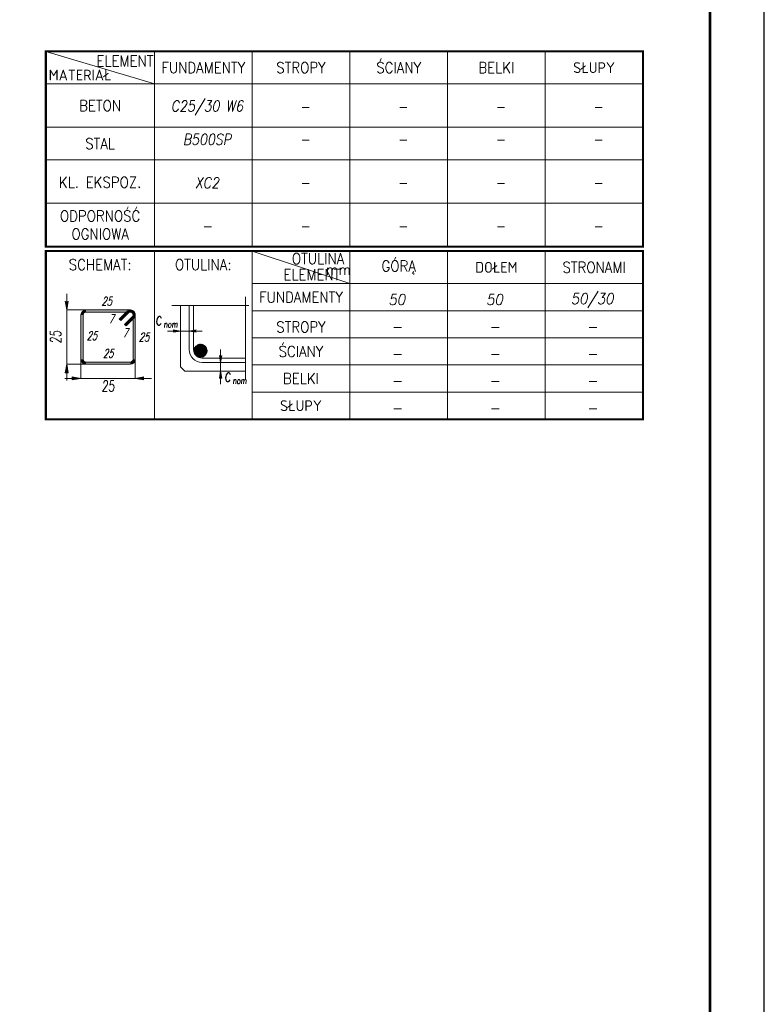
# Model space of a CAD drawing. Extents: x 72518 to 104580, y -134755 to -121361.
# Tile 42 of 47: x 99894 to 102638, y -130925 to -127296. Entities that reach past the tile are written whole.
import ezdxf
from ezdxf.enums import TextEntityAlignment as Align

# ---------------------------------------------------------------- set-up
doc = ezdxf.new("R2010")
doc.units = 0
doc.header["$LTSCALE"] = 5
doc.header["$MEASUREMENT"] = 0
doc.linetypes.add('KRESKOWA', pattern=[19.05, 12.7, -6.35])
doc.layers.add('_FORMATKA', color=8, linetype='Continuous', lineweight=15, plot=False)
for name, color, linetype, lineweight in [('_RAMKA', 7, 'Continuous', 35), ('AutoCAD_Structural_Detailing_pręt wyrzucony', 7, 'Continuous', 13), ('PS_DIM', 4, 'Continuous', 13), ('PS_TEXT', 3, 'Continuous', 13)]:
    doc.layers.add(name, color=color, linetype=linetype, lineweight=lineweight)
doc.styles.add('r-simplex', font='simplex.shx', dxfattribs={"width": 0.9})
doc.styles.add('SPK', font='simplex.shx', dxfattribs={"width": 0.7, "oblique": 15})
doc.styles.add('SPK Zestawienia', font='simplex.shx', dxfattribs={"width": 0.7, "oblique": 15, "height": 40})

# ---------------------------------------------------------------- blocks, each defined once
blk = doc.blocks.new('*U17')
at = {"layer": '_FORMATKA', "lineweight": -3}
blk.add_lwpolyline([(-1500, 0), (0, 0), (0, 594), (-1500, 594)], close=True, dxfattribs=at)
at = {"layer": '_RAMKA', "lineweight": -3, "const_width": 0.5}
blk.add_lwpolyline([(-1470, 10), (-10, 10), (-10, 584), (-1470, 584)], close=True, dxfattribs=at)
blk = doc.blocks.new('tabela')
at = {"layer": 'AutoCAD_Structural_Detailing_pręt wyrzucony'}
for points in [[(6196.7, -136812.2), (6188.7, -136812.2, -0.414213), (6206.7, -136794.2), (6206.7, -136802.2, 0.414213)], [(6206.7, -136794.2), (6370.7, -136794.2), (6370.7, -136802.2), (6206.7, -136802.2)], [(6329.7, -136827.7), (6358, -136799.4), (6363.6, -136805.1), (6335.3, -136833.4)], [(6363.6, -136805.1), (6358, -136799.4, -0.668179), (6388.7, -136812.2), (6380.7, -136812.2, 0.668179)], [(6370.7, -136802.2), (6370.7, -136794.2, -0.668179), (6383.4, -136824.9), (6377.8, -136819.2, 0.668179)], [(6188.7, -136976.2), (6188.7, -136812.2), (6196.7, -136812.2), (6196.7, -136976.2)], [(6383.4, -136824.9), (6355.1, -136853.2), (6349.5, -136847.5), (6377.8, -136819.2)], [(6388.7, -136812.2), (6388.7, -136976.2), (6380.7, -136976.2), (6380.7, -136812.2)], [(6206.7, -136986.2), (6206.7, -136994.2, -0.414214), (6188.7, -136976.2), (6196.7, -136976.2, 0.414214)], [(6380.7, -136976.2), (6388.7, -136976.2, -0.414214), (6370.7, -136994.2), (6370.7, -136986.2, 0.414214)], [(6370.7, -136994.2), (6206.7, -136994.2), (6206.7, -136986.2), (6370.7, -136986.2)]]:
    blk.add_hatch(color=6, dxfattribs=at).paths.add_polyline_path(points, flags=0)
at = {"layer": 'PS_TEXT'}
h = blk.add_hatch(color=8, dxfattribs=at)
h.dxf.hatch_style = 1
h.paths.add_polyline_path([(6136.4, -136794.2), (6142, -136762.3), (6136.4, -136762.3)])
h.paths.add_polyline_path([(6136.4, -136794.2), (6136.4, -136762.3), (6130.8, -136762.3)])
h = blk.add_hatch(color=8, dxfattribs=at)
h.dxf.hatch_style = 1
h.paths.add_polyline_path([(6555.4, -136872), (6529.9, -136876.5), (6529.9, -136872)])
h.paths.add_polyline_path([(6555.4, -136872), (6529.9, -136872), (6529.9, -136867.5)])
h = blk.add_hatch(color=8, dxfattribs=at)
h.dxf.hatch_style = 1
h.paths.add_polyline_path([(6587.4, -136872), (6612.9, -136876.5), (6612.9, -136872)])
h.paths.add_polyline_path([(6587.4, -136872), (6612.9, -136872), (6612.9, -136867.5)])
h = blk.add_hatch(dxfattribs=at)
h.set_pattern_fill('ANSI32', color=8, scale=0.32)
h.set_pattern_definition([(45, (32702.7694, -150542.6457), (-2.15526147, 2.15526147), []), (45, (32704.2062, -150542.6457), (-2.15526147, 2.15526147), [])])
h.paths.add_polyline_path([(6653.3, -136944.2, 1), (6605.3, -136944.2, 1)])
h = blk.add_hatch(color=8, dxfattribs=at)
h.dxf.hatch_style = 1
h.paths.add_polyline_path([(6703.2, -136987.8), (6707.7, -136962.3), (6703.2, -136962.3)])
h.paths.add_polyline_path([(6703.2, -136987.8), (6703.2, -136962.3), (6698.7, -136962.3)])
h = blk.add_hatch(color=8, dxfattribs=at)
h.dxf.hatch_style = 1
h.paths.add_polyline_path([(6136.4, -136994.2), (6142, -137026.1), (6136.4, -137026.1)])
h.paths.add_polyline_path([(6136.4, -136994.2), (6136.4, -137026.1), (6130.8, -137026.1)])
h = blk.add_hatch(color=8, dxfattribs=at)
h.dxf.hatch_style = 1
h.paths.add_polyline_path([(6703.2, -137019.8), (6707.7, -137045.3), (6703.2, -137045.3)])
h.paths.add_polyline_path([(6703.2, -137019.8), (6703.2, -137045.3), (6698.7, -137045.3)])
h = blk.add_hatch(color=8, dxfattribs=at)
h.dxf.hatch_style = 1
h.paths.add_polyline_path([(6188.7, -137046.5), (6156.8, -137052.1), (6156.8, -137046.5)])
h.paths.add_polyline_path([(6188.7, -137046.5), (6156.8, -137046.5), (6156.8, -137040.8)])
h = blk.add_hatch(color=8, dxfattribs=at)
h.dxf.hatch_style = 1
h.paths.add_polyline_path([(6388.7, -137046.5), (6420.6, -137052.1), (6420.6, -137046.5)])
h.paths.add_polyline_path([(6388.7, -137046.5), (6420.6, -137046.5), (6420.6, -137040.8)])
at = {"layer": 'AutoCAD_Structural_Detailing_pręt wyrzucony', "color": 6}
for p, q in [((6206.7, -136794.2), (6370.7, -136794.2)), ((6329.7, -136827.7), (6358, -136799.4)), ((6188.7, -136976.2), (6188.7, -136812.2)), ((6196.7, -136976.2), (6196.7, -136812.2)), ((6206.7, -136802.2), (6370.7, -136802.2)), ((6329.7, -136827.7), (6335.3, -136833.4)), ((6335.3, -136833.4), (6363.6, -136805.1)), ((6377.8, -136819.2), (6349.5, -136847.5)), ((6383.4, -136824.9), (6355.1, -136853.2)), ((6380.7, -136812.2), (6380.7, -136976.2)), ((6388.7, -136812.2), (6388.7, -136976.2)), ((6355.1, -136853.2), (6349.5, -136847.5)), ((6370.7, -136986.2), (6206.7, -136986.2)), ((6370.7, -136994.2), (6206.7, -136994.2))]:
    blk.add_line(p, q, dxfattribs=at)
for centre, radius, start, end in [((6206.7, -136812.2), 18, 90.0002, 180), ((6370.7, -136812.2), 18, 0, 135), ((6370.7, -136812.2), 18, 315.0002, 90.0002), ((6206.7, -136812.2), 10, 90.0002, 180), ((6370.7, -136812.2), 10, 0, 135), ((6370.7, -136812.2), 10, 315.0002, 90.0002), ((6206.7, -136976.2), 18, 180, 270), ((6206.7, -136976.2), 10, 180, 270), ((6370.7, -136976.2), 18, 270, 0), ((6370.7, -136976.2), 10, 270, 0)]:
    blk.add_arc(centre, radius, start, end, dxfattribs=at)
at = {"layer": 'PS_TEXT', "color": 7}
for p, q in [((6459.3, -136577), (6459.3, -137197)), ((6819.3, -136577), (6819.3, -137197)), ((6819.3, -136577), (7179.3, -136697)), ((7179.3, -137197), (7179.3, -136577)), ((7539.3, -137197), (7539.3, -136577)), ((7899.3, -137197), (7899.3, -136577)), ((6819.3, -136697), (8259.3, -136697)), ((6819.3, -136797), (8259.3, -136797)), ((6819.3, -136897), (8259.3, -136897)), ((6819.3, -136997), (8259.3, -136997)), ((6819.3, -137097), (8259.3, -137097))]:
    blk.add_line(p, q, dxfattribs=at)
at = {"layer": 'PS_TEXT', "color": 8}
for p, q in [((6130.8, -136762.3), (6136.4, -136794.2)), ((6130.8, -136762.3), (6136.4, -136794.2)), ((6136.4, -136734.2), (6136.4, -137054.2)), ((6142, -136762.3), (6136.4, -136794.2)), ((6142, -136762.3), (6136.4, -136794.2)), ((6211.2, -136794.2), (6136.4, -136794.2)), ((6603.4, -136939.8), (6603.4, -136777.7)), ((6635.4, -136872), (6507.4, -136872)), ((6529.9, -136867.5), (6555.4, -136872)), ((6529.9, -136876.5), (6529.9, -136867.5)), ((6529.9, -136867.5), (6555.4, -136872)), ((6529.9, -136876.5), (6555.4, -136872)), ((6529.9, -136876.5), (6555.4, -136872)), ((6612.9, -136867.5), (6587.4, -136872)), ((6612.9, -136876.5), (6587.4, -136872)), ((6703.2, -136939.8), (6703.2, -137067.8)), ((6188.7, -136971.7), (6188.7, -137046.5)), ((6388.7, -136971.7), (6388.7, -137046.5)), ((6635.4, -136971.8), (6794.7, -136971.8)), ((6698.7, -136962.3), (6703.2, -136987.8)), ((6698.7, -136962.3), (6703.2, -136987.8)), ((6707.7, -136962.3), (6703.2, -136987.8)), ((6707.7, -136962.3), (6703.2, -136987.8)), ((6130.8, -137026.1), (6136.4, -136994.2)), ((6130.8, -137026.1), (6136.4, -136994.2)), ((6130.8, -137026.1), (6136.4, -136994.2)), ((6142, -137026.1), (6136.4, -136994.2)), ((6142, -137026.1), (6136.4, -136994.2)), ((6142, -137026.1), (6136.4, -136994.2)), ((6211.2, -136994.2), (6136.4, -136994.2)), ((6698.7, -137045.3), (6703.2, -137019.8)), ((6698.7, -137045.3), (6703.2, -137019.8)), ((6698.7, -137045.3), (6703.2, -137019.8)), ((6707.7, -137045.3), (6703.2, -137019.8)), ((6707.7, -137045.3), (6703.2, -137019.8)), ((6707.7, -137045.3), (6703.2, -137019.8)), ((6448.7, -137046.5), (6128.7, -137046.5)), ((6130.8, -137026.1), (6142, -137026.1)), ((6142, -137026.1), (6130.8, -137026.1)), ((6156.8, -137040.8), (6188.7, -137046.5)), ((6156.8, -137040.8), (6156.8, -137052.1)), ((6156.8, -137040.8), (6188.7, -137046.5)), ((6156.8, -137052.1), (6156.8, -137040.8)), ((6156.8, -137040.8), (6188.7, -137046.5)), ((6156.8, -137052.1), (6188.7, -137046.5)), ((6156.8, -137052.1), (6188.7, -137046.5)), ((6156.8, -137052.1), (6188.7, -137046.5)), ((6420.6, -137040.8), (6388.7, -137046.5)), ((6420.6, -137040.8), (6388.7, -137046.5)), ((6420.6, -137052.1), (6388.7, -137046.5)), ((6420.6, -137052.1), (6388.7, -137046.5)), ((6698.7, -137045.3), (6707.7, -137045.3)), ((6707.7, -137045.3), (6698.7, -137045.3))]:
    blk.add_line(p, q, dxfattribs=at)
at = {"layer": 'PS_TEXT', "color": 8, "linetype": 'KRESKOWA', "ltscale": 0.02}
for p, q in [((6794.7, -136745.7), (6794.7, -137051.8)), ((6523.4, -136777.7), (6806.7, -136777.7))]:
    blk.add_line(p, q, dxfattribs=at)
at = {"layer": 'PS_TEXT', "color": 4}
for p, q in [((6555.4, -137003.8), (6555.4, -136777.7)), ((6587.4, -136939.8), (6587.4, -136777.7)), ((6555.4, -137003.8), (6571.4, -137019.8)), ((6571.4, -137019.8), (6794.7, -137019.8)), ((6635.4, -136987.8), (6794.7, -136987.8))]:
    blk.add_line(p, q, dxfattribs=at)
at = {"layer": 'PS_TEXT', "color": 51, "const_width": 8}
blk.add_lwpolyline([(6059.3, -137197), (8259.3, -137197), (8259.3, -136577), (6059.3, -136577)], close=True, dxfattribs=at)
at = {"layer": 'PS_TEXT', "color": 8}
blk.add_circle((6629.3, -136944.2), 24, dxfattribs=at)
at = {"layer": 'PS_TEXT', "color": 4}
blk.add_arc((6635.4, -136939.8), 48, 180, 270, dxfattribs=at)
at = {"layer": 'PS_TEXT', "color": 8}
blk.add_arc((6635.4, -136939.8), 32, 180, 270, dxfattribs=at)
at = {"layer": 'PS_DIM', "style": 'r-simplex', "oblique": 10, "width": 0.9, "flags": 4}
for tag, p in [('GÓRĄ', (7352.2, -136755.5)), ('DOŁEM', (7712.2, -136755.5)), ('STRONAMI', (8072.2, -136755.5)), ('GÓRĄ', (7352.2, -136855.5)), ('DOŁEM', (7712.2, -136855.5)), ('STRONAMI', (8072.2, -136855.5)), ('GÓRĄ', (7352.2, -136955.5)), ('DOŁEM', (7712.2, -136955.5)), ('STRONAMI', (8072.2, -136955.5)), ('GÓRĄ', (7352.2, -137055.5)), ('DOŁEM', (7712.2, -137055.5)), ('STRONAMI', (8072.2, -137055.5)), ('GÓRĄ', (7352.2, -137155.5)), ('DOŁEM', (7712.2, -137155.5)), ('STRONAMI', (8072.2, -137155.5))]:
    blk.add_attdef(tag, text='', height=40, dxfattribs=at).set_placement(p, align=Align.MIDDLE)
at = {"layer": 'PS_TEXT', "color": 4, "oblique": 5, "width": 0.7}
for s, height, style, p in [('c', 48, 'SPK Zestawienia', (6474.9, -136826.5)), ('nom', 24, 'SPK Zestawienia', (6519.5, -136847)), ('25', 40, 'SPK', (6288.7, -137074.6)), ('c', 48, 'SPK Zestawienia', (6728.9, -137034.4)), ('nom', 24, 'SPK Zestawienia', (6773.5, -137054.8))]:
    blk.add_text(s, height=height, dxfattribs=dict(at, style=style)).set_placement(p, align=Align.MIDDLE_CENTER)
at = {"layer": 'PS_TEXT', "color": 4, "style": 'SPK', "oblique": 5, "width": 0.7}
blk.add_text('25', height=40, rotation=90, dxfattribs=at).set_placement((6095.2, -136894.2), align=Align.MIDDLE_CENTER)
at = {"layer": 'PS_TEXT', "color": 51, "char_height": 40, "attachment_point": 5, "style": 'r-simplex'}
for s, insert, width in [('OTULINA ', (7062.2, -136604.7), 360), ('SCHEMAT:', (6259.3, -136627), 400), ('OTULINA:', (6639.3, -136627), 400), ('GÓRĄ', (7359.3, -136637), 360), ('DOŁEM', (7719.3, -136637), 360), ('STRONAMI', (8079.3, -136637), 360), ('ELEMENT', (7039.3, -136664.1), 400), ('mm', (7137.2, -136645.1), 380), ('FUNDAMENTY', (6999.3, -136747), 360), ('STROPY', (6999.3, -136857), 360), ('ŚCIANY', (6999.3, -136947), 360), ('BELKI', (6999.3, -137047), 360), ('SŁUPY', (6999.3, -137147), 360)]:
    blk.add_mtext(s, dxfattribs=dict(at, insert=insert, width=width))
at = {"layer": 'PS_TEXT', "color": 4, "char_height": 32, "width": 247.975, "attachment_point": 5, "style": 'SPK'}
for s, insert in [('25', (6283.4, -136762.2)), ('7', (6300.7, -136826.5)), ('25', (6228.7, -136888.9)), ('7', (6352.5, -136877.9)), ('25', (6420.7, -136894.2)), ('25', (6288.7, -136954.2))]:
    blk.add_mtext(s, dxfattribs=dict(at, insert=insert))
blk = doc.blocks.new('tabela_1')
at = {"layer": 'PS_TEXT', "color": 7}
for p, q in [((6059.3, -135817), (6459.3, -135937)), ((6459.3, -135817), (6459.3, -136537)), ((6819.3, -135817), (6819.3, -136537)), ((7179.3, -135817), (7179.3, -136537)), ((7539.3, -135817), (7539.3, -136537)), ((7899.3, -135817), (7899.3, -136537)), ((6059.3, -135937), (8259.3, -135937)), ((6059.3, -136097), (8259.3, -136097)), ((6059.3, -136217), (8259.3, -136217)), ((6179.3, -136217), (8259.3, -136217)), ((6059.3, -136377), (8259.3, -136377))]:
    blk.add_line(p, q, dxfattribs=at)
at = {"layer": 'PS_TEXT', "color": 51, "const_width": 8}
blk.add_lwpolyline([(6059.3, -136537), (8259.3, -136537), (8259.3, -135817), (6059.3, -135817)], close=True, dxfattribs=at)
at = {"layer": 'PS_TEXT', "color": 7}
blk.add_point((7899.3, -135937), dxfattribs=at)
at = {"layer": 'PS_DIM', "style": 'r-simplex', "oblique": 10, "width": 0.85, "flags": 4}
for tag, p in [('BETON', (6653.3, -136021.7)), ('BETON', (7013.3, -136021.7)), ('BETON', (7373.3, -136021.7)), ('BETON', (7733.3, -136021.7)), ('BETON', (8093.3, -136021.7)), ('STAL', (6653.3, -136141.7)), ('STAL', (7013.3, -136141.7)), ('STAL', (7373.3, -136141.7)), ('STAL', (7733.3, -136141.7)), ('STAL', (8093.3, -136141.7)), ('KL.', (6653.3, -136301.7)), ('KL.', (7013.3, -136301.7)), ('KL', (7373.3, -136301.7)), ('KL.', (7733.3, -136301.7)), ('KL.', (8093.3, -136301.7)), ('REI', (6653.3, -136461.7)), ('REI', (7013.3, -136461.7)), ('REI', (7373.3, -136461.7)), ('REI', (7733.3, -136461.7)), ('REI', (8093.3, -136461.7))]:
    blk.add_attdef(tag, text='', height=40, dxfattribs=at).set_placement(p, align=Align.MIDDLE)
at = {"layer": 'PS_TEXT', "color": 51, "char_height": 40, "attachment_point": 5, "style": 'r-simplex'}
for s, insert, width in [('ELEMENT', (6350.9, -135852.4), 400), ('FUNDAMENTY', (6639.3, -135877), 360), ('STROPY', (6999.3, -135877), 360), ('ŚCIANY', (7359.3, -135877), 360), ('BELKI', (7719.3, -135877), 360), ('SŁUPY', (8079.3, -135877), 360), ('MATERIAŁ', (6185.6, -135904.4), 400), ('BETON', (6259.3, -136017), 400), ('STAL', (6259.3, -136157), 400), ('KL. EKSPOZ.', (6259.3, -136299.7), 400), ('ODPORNOŚĆ\\POGNIOWA', (6259.3, -136457), 400)]:
    blk.add_mtext(s, dxfattribs=dict(at, insert=insert, width=width))

msp = doc.modelspace()

# ---------------------------------------------------------------- block references
at = {"layer": 'PS_DIM', "xscale": 20, "yscale": 20, "zscale": 20}
msp.add_blockref('*U17', (102637.67, -134754.9), dxfattribs=at)
at = {"layer": 'PS_DIM'}
ref = msp.add_blockref('tabela_1', (93931.5, 8404.74), dxfattribs=at)
ref.add_attrib('BETON', 'C25/30 W6', dxfattribs={"height": 40, "style": 'r-simplex', "oblique": 10, "width": 0.85}).set_placement((100584.76, -127616.93), align=Align.MIDDLE)
ref.add_attrib('STAL', 'B500SP', dxfattribs={"height": 40, "style": 'r-simplex', "oblique": 10, "width": 0.85}).set_placement((100584.76, -127736.93), align=Align.MIDDLE)
ref.add_attrib('KL.', 'XC2', dxfattribs={"height": 40, "style": 'r-simplex', "oblique": 10, "width": 0.85}).set_placement((100584.76, -127896.93), align=Align.MIDDLE)
ref.add_attrib('REI', '-', dxfattribs={"height": 40, "style": 'r-simplex', "oblique": 10, "width": 0.85}).set_placement((100584.76, -128056.93), align=Align.MIDDLE)
ref.add_attrib('BETON', '-', dxfattribs={"height": 40, "style": 'r-simplex', "oblique": 10, "width": 0.85}).set_placement((100944.76, -127616.93), align=Align.MIDDLE)
ref.add_attrib('STAL', '-', dxfattribs={"height": 40, "style": 'r-simplex', "oblique": 10, "width": 0.85}).set_placement((100944.76, -127736.93), align=Align.MIDDLE)
ref.add_attrib('KL.', '-', dxfattribs={"height": 40, "style": 'r-simplex', "oblique": 10, "width": 0.85}).set_placement((100944.76, -127896.93), align=Align.MIDDLE)
ref.add_attrib('REI', '-', dxfattribs={"height": 40, "style": 'r-simplex', "oblique": 10, "width": 0.85}).set_placement((100944.76, -128056.93), align=Align.MIDDLE)
ref.add_attrib('BETON', '-', dxfattribs={"height": 40, "style": 'r-simplex', "oblique": 10, "width": 0.85}).set_placement((101304.76, -127616.93), align=Align.MIDDLE)
ref.add_attrib('STAL', '-', dxfattribs={"height": 40, "style": 'r-simplex', "oblique": 10, "width": 0.85}).set_placement((101304.76, -127736.93), align=Align.MIDDLE)
ref.add_attrib('KL', '-', dxfattribs={"height": 40, "style": 'r-simplex', "oblique": 10, "width": 0.85}).set_placement((101304.76, -127896.93), align=Align.MIDDLE)
ref.add_attrib('REI', '-', dxfattribs={"height": 40, "style": 'r-simplex', "oblique": 10, "width": 0.85}).set_placement((101304.76, -128056.93), align=Align.MIDDLE)
ref.add_attrib('BETON', '-', dxfattribs={"height": 40, "style": 'r-simplex', "oblique": 10, "width": 0.85}).set_placement((101664.76, -127616.93), align=Align.MIDDLE)
ref.add_attrib('STAL', '-', dxfattribs={"height": 40, "style": 'r-simplex', "oblique": 10, "width": 0.85}).set_placement((101664.76, -127736.93), align=Align.MIDDLE)
ref.add_attrib('KL.', '-', dxfattribs={"height": 40, "style": 'r-simplex', "oblique": 10, "width": 0.85}).set_placement((101664.76, -127896.93), align=Align.MIDDLE)
ref.add_attrib('REI', '-', dxfattribs={"height": 40, "style": 'r-simplex', "oblique": 10, "width": 0.85}).set_placement((101664.76, -128056.93), align=Align.MIDDLE)
ref.add_attrib('BETON', '-', dxfattribs={"height": 40, "style": 'r-simplex', "oblique": 10, "width": 0.85}).set_placement((102024.76, -127616.93), align=Align.MIDDLE)
ref.add_attrib('STAL', '-', dxfattribs={"height": 40, "style": 'r-simplex', "oblique": 10, "width": 0.85}).set_placement((102024.76, -127736.93), align=Align.MIDDLE)
ref.add_attrib('KL.', '-', dxfattribs={"height": 40, "style": 'r-simplex', "oblique": 10, "width": 0.85}).set_placement((102024.76, -127896.93), align=Align.MIDDLE)
ref.add_attrib('REI', '-', dxfattribs={"height": 40, "style": 'r-simplex', "oblique": 10, "width": 0.85}).set_placement((102024.76, -128056.93), align=Align.MIDDLE)
ref = msp.add_blockref('tabela', (93931.5, 8428.49), dxfattribs=at)
ref.add_attrib('GÓRĄ', '50', dxfattribs={"height": 40, "style": 'r-simplex', "oblique": 10, "width": 0.9}).set_placement((101283.74, -128326.99), align=Align.MIDDLE)
ref.add_attrib('DOŁEM', '50', dxfattribs={"height": 40, "style": 'r-simplex', "oblique": 10, "width": 0.9}).set_placement((101643.74, -128326.99), align=Align.MIDDLE)
ref.add_attrib('STRONAMI', '50/30', dxfattribs={"height": 40, "style": 'r-simplex', "oblique": 10, "width": 0.9}).set_placement((102003.74, -128326.99), align=Align.MIDDLE)
ref.add_attrib('GÓRĄ', '-', dxfattribs={"height": 40, "style": 'r-simplex', "oblique": 10, "width": 0.9}).set_placement((101283.74, -128426.99), align=Align.MIDDLE)
ref.add_attrib('DOŁEM', '-', dxfattribs={"height": 40, "style": 'r-simplex', "oblique": 10, "width": 0.9}).set_placement((101643.74, -128426.99), align=Align.MIDDLE)
ref.add_attrib('STRONAMI', '-', dxfattribs={"height": 40, "style": 'r-simplex', "oblique": 10, "width": 0.9}).set_placement((102003.74, -128426.99), align=Align.MIDDLE)
ref.add_attrib('GÓRĄ', '-', dxfattribs={"height": 40, "style": 'r-simplex', "oblique": 10, "width": 0.9}).set_placement((101283.74, -128526.99), align=Align.MIDDLE)
ref.add_attrib('DOŁEM', '-', dxfattribs={"height": 40, "style": 'r-simplex', "oblique": 10, "width": 0.9}).set_placement((101643.74, -128526.99), align=Align.MIDDLE)
ref.add_attrib('STRONAMI', '-', dxfattribs={"height": 40, "style": 'r-simplex', "oblique": 10, "width": 0.9}).set_placement((102003.74, -128526.99), align=Align.MIDDLE)
ref.add_attrib('GÓRĄ', '-', dxfattribs={"height": 40, "style": 'r-simplex', "oblique": 10, "width": 0.9}).set_placement((101283.74, -128626.99), align=Align.MIDDLE)
ref.add_attrib('DOŁEM', '-', dxfattribs={"height": 40, "style": 'r-simplex', "oblique": 10, "width": 0.9}).set_placement((101643.74, -128626.99), align=Align.MIDDLE)
ref.add_attrib('STRONAMI', '-', dxfattribs={"height": 40, "style": 'r-simplex', "oblique": 10, "width": 0.9}).set_placement((102003.74, -128626.99), align=Align.MIDDLE)
ref.add_attrib('GÓRĄ', '-', dxfattribs={"height": 40, "style": 'r-simplex', "oblique": 10, "width": 0.9}).set_placement((101283.74, -128726.99), align=Align.MIDDLE)
ref.add_attrib('DOŁEM', '-', dxfattribs={"height": 40, "style": 'r-simplex', "oblique": 10, "width": 0.9}).set_placement((101643.74, -128726.99), align=Align.MIDDLE)
ref.add_attrib('STRONAMI', '-', dxfattribs={"height": 40, "style": 'r-simplex', "oblique": 10, "width": 0.9}).set_placement((102003.74, -128726.99), align=Align.MIDDLE)

doc.saveas('drawing.dxf')
